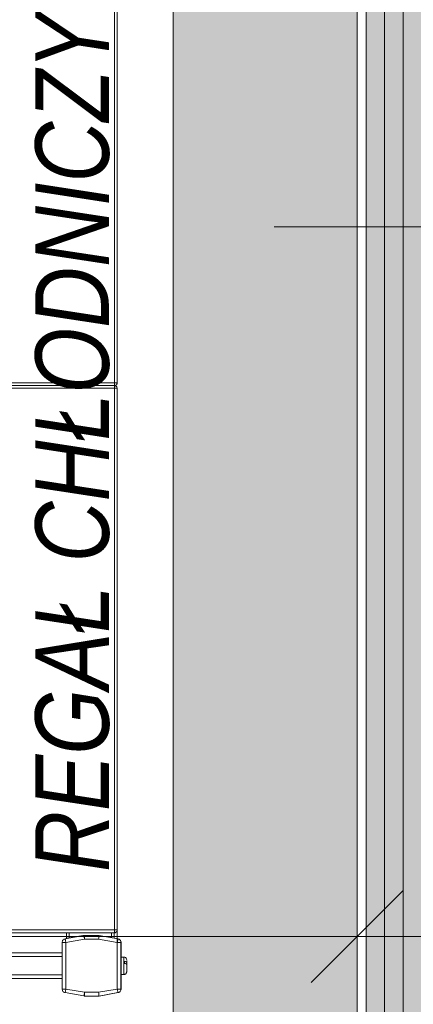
# Model space of a CAD drawing. Header units: millimetres. Extents: x -19278 to 18011, y -32369 to 41467.
# Tile 51 of 64: x -3540 to -3326, y 3573 to 4108. Entities that reach past the tile are written whole.
import ezdxf
from ezdxf.xclip import XClip

# ---------------------------------------------------------------- set-up
doc = ezdxf.new("R2010")
doc.units = ezdxf.units.MM
doc.header["$MEASUREMENT"] = 0
doc.header["$XCLIPFRAME"] = 0
doc.layers.add('2D - Rysunki i Obrazki', color=7, linetype='Continuous')
doc.layers.add('PT.A.01_1_Ściany wewnętrzne', color=7, linetype='Continuous')
for name, color, linetype, lineweight, true_color in [('PT.A.01_1_0_Nr_pióra__70_Nr_pióra__3', 7, 'Continuous', 18, 0x00bfbf), ('PT.A.01_1_Wymiarowanie_Nr_pióra__133_Nr_pióra__12', 7, 'Continuous', 18, 0xb0b000), ('PT.A.01_1_Ściany wewnętrzne_Nr_pióra__70_Nr_pióra__3', 7, 'Continuous', 18, 0x00bfbf)]:
    doc.layers.add(name, color=color, linetype=linetype, lineweight=lineweight, true_color=true_color)
for name, color, linetype, lineweight in [('PT.A.01_1_Wnętrze - umeblowanie_Nr_pióra__101_Nr_pióra__252', 252, 'Continuous', 18), ('PT.A.01_1_Wnętrze - umeblowanie_Nr_pióra__1_Nr_pióra__7', 7, 'Continuous', 18), ('PT.A.01_1_Wnętrze - umeblowanie_Nr_pióra__201_Nr_pióra__7', 7, 'Continuous', 18), ('PT.A.01_1_Ściany wewnętrzne_Nr_pióra__1_Nr_pióra__7', 7, 'Continuous', 18), ('PT.A.01_1_Ściany wewnętrzne_Nr_pióra__41_Nr_pióra__7', 7, 'Continuous', 18)]:
    doc.layers.add(name, color=color, linetype=linetype, lineweight=lineweight)
doc.styles.add('GENERATED_STYLE_6', font='txt')

# ---------------------------------------------------------------- blocks, each defined once
blk = doc.blocks.new('Rysunek_1_1', base_point=(2114.36, 3072.6))
at = {"layer": 'PT.A.01_1_Wnętrze - umeblowanie_Nr_pióra__101_Nr_pióra__252', "linetype": 'Continuous'}
blk.add_hatch(color=256, dxfattribs=at).paths.add_polyline_path([(-3456.37, 3145.51), (-3356.37, 3045.51), (-3356.37, 4645.51), (-3456.37, 4545.51)])
at = {"layer": 'PT.A.01_1_Ściany wewnętrzne', "linetype": 'Continuous', "lineweight": 0, "true_color": 0xffffff}
for points in [[(-3351.37, 4662.18), (-3351.37, 3029.51), (-3341.37, 3029.51), (-3341.37, 4662.18)], [(-3341.37, 4662.18), (-3341.37, 3029.51), (-3331.37, 3029.51), (-3331.37, 4662.18)], [(-3271.37, 3029.51), (-3271.37, 4662.18), (-3331.37, 4662.18), (-3331.37, 3029.51)]]:
    blk.add_hatch(color=7, dxfattribs=at).paths.add_polyline_path(points)
at = {"layer": 'PT.A.01_1_0_Nr_pióra__70_Nr_pióra__3', "linetype": 'Continuous'}
for p, q in [((-3401.37, 3995.28), (-3351.37, 3995.28)), ((-3351.37, 3995.28), (-2851.37, 3995.28))]:
    blk.add_line(p, q, dxfattribs=at)
at = {"layer": 'PT.A.01_1_Wnętrze - umeblowanie_Nr_pióra__201_Nr_pióra__7', "linetype": 'Continuous'}
for p, q in [((-3488.25, 4204.6), (-3488.25, 3910.6)), ((-3488.25, 4204.6), (-3488.25, 3910.6)), ((-3486.75, 4204.6), (-3486.75, 3910.6)), ((-3486.75, 4204.6), (-3486.75, 3910.6)), ((-3488.25, 3910.6), (-3880.25, 3910.6)), ((-3488.25, 3910.6), (-3880.25, 3910.6)), ((-3880.25, 3909.1), (-3488.25, 3909.1)), ((-3880.25, 3909.1), (-3488.25, 3909.1)), ((-3880.25, 3907.6), (-3488.25, 3907.6)), ((-3880.25, 3907.6), (-3488.25, 3907.6)), ((-3488.25, 3910.6), (-3488.25, 3909.1)), ((-3488.25, 3910.6), (-3487.19, 3910.6)), ((-3488.25, 3910.6), (-3488.25, 3909.1)), ((-3488.25, 3910.6), (-3487.19, 3910.6)), ((-3488.25, 3909.1), (-3488.25, 3907.6)), ((-3488.25, 3909.1), (-3488.25, 3907.6)), ((-3488.25, 3907.6), (-3488.25, 3613.6)), ((-3487.19, 3907.6), (-3488.25, 3907.6)), ((-3488.25, 3907.6), (-3488.25, 3613.6)), ((-3487.19, 3907.6), (-3488.25, 3907.6)), ((-3487.19, 3910.6), (-3486.75, 3910.6)), ((-3487.19, 3910.6), (-3486.75, 3910.6)), ((-3486.75, 3907.6), (-3487.19, 3907.6)), ((-3486.75, 3907.6), (-3487.19, 3907.6)), ((-3486.75, 3907.6), (-3486.75, 3613.6)), ((-3486.75, 3907.6), (-3486.75, 3613.6)), ((-3486.69, 3581.57), (-3486.69, 3884.43)), ((-3486.69, 3581.57), (-3486.69, 3884.43)), ((-3488.25, 3613.6), (-3880.25, 3613.6)), ((-3488.25, 3613.6), (-3880.25, 3613.6)), ((-3488.25, 3613.6), (-3488.25, 3612.1)), ((-3488.25, 3613.6), (-3487.19, 3613.6)), ((-3488.25, 3613.6), (-3488.25, 3612.1)), ((-3488.25, 3613.6), (-3487.19, 3613.6)), ((-3487.19, 3613.6), (-3486.75, 3613.6)), ((-3487.19, 3613.6), (-3486.75, 3613.6)), ((-3488.25, 3612.1), (-3880.25, 3612.1)), ((-3488.25, 3612.1), (-3880.25, 3612.1)), ((-3515.04, 3608.78), (-3504.86, 3610.57)), ((-3515.04, 3608.78), (-3504.86, 3610.57)), ((-3514.69, 3606.81), (-3504.51, 3608.6)), ((-3514.69, 3606.81), (-3504.51, 3608.6)), ((-3514.35, 3612.1), (-3514.35, 3609.02)), ((-3514.35, 3612.1), (-3514.35, 3609.02)), ((-3512.85, 3612.1), (-3512.85, 3609.28)), ((-3512.85, 3612.1), (-3512.85, 3609.28)), ((-3505.35, 3610.6), (-3512.85, 3609.28)), ((-3505.35, 3610.6), (-3512.85, 3609.28)), ((-3504.6, 3610.6), (-3505.35, 3610.6)), ((-3504.6, 3610.6), (-3505.35, 3610.6)), ((-3504.62, 3610.6), (-3504.6, 3610.6)), ((-3504.62, 3610.6), (-3504.6, 3610.6)), ((-3504.6, 3610.6), (-3504.51, 3610.6)), ((-3504.6, 3610.6), (-3504.51, 3610.6)), ((-3504.51, 3610.6), (-3496.69, 3610.6)), ((-3504.51, 3608.6), (-3504.51, 3610.6)), ((-3504.51, 3610.6), (-3496.69, 3610.6)), ((-3504.51, 3608.6), (-3504.51, 3610.6)), ((-3504.51, 3608.6), (-3496.86, 3608.6)), ((-3504.51, 3608.6), (-3496.86, 3608.6)), ((-3496.86, 3608.6), (-3486.69, 3606.81)), ((-3496.86, 3608.6), (-3486.69, 3606.81)), ((-3496.69, 3610.6), (-3486.34, 3608.78)), ((-3496.69, 3610.6), (-3496.6, 3610.6)), ((-3496.69, 3610.6), (-3486.34, 3608.78)), ((-3496.69, 3610.6), (-3496.6, 3610.6)), ((-3496.6, 3610.6), (-3486.25, 3608.78)), ((-3496.6, 3610.6), (-3486.25, 3608.78)), ((-3489.85, 3612.1), (-3489.85, 3609.41)), ((-3489.85, 3612.1), (-3489.85, 3609.41)), ((-3488.35, 3612.1), (-3488.35, 3609.15)), ((-3488.35, 3612.1), (-3488.35, 3609.15)), ((-3516.69, 3606.81), (-3514.69, 3606.81)), ((-3516.69, 3581.57), (-3516.69, 3606.81)), ((-3516.69, 3606.81), (-3514.69, 3606.81)), ((-3516.69, 3581.57), (-3516.69, 3606.81)), ((-3514.69, 3581.57), (-3514.69, 3606.81)), ((-3514.69, 3581.57), (-3514.69, 3606.81)), ((-3486.69, 3606.81), (-3486.69, 3581.57)), ((-3486.69, 3606.81), (-3484.69, 3606.81)), ((-3486.69, 3606.81), (-3486.69, 3581.57)), ((-3486.69, 3606.81), (-3484.69, 3606.81)), ((-3484.69, 3606.81), (-3484.69, 3581.57)), ((-3484.69, 3606.81), (-3484.69, 3581.57)), ((-3484.6, 3606.81), (-3484.6, 3581.57)), ((-3484.6, 3606.81), (-3484.6, 3581.57)), ((-3516.69, 3601.19), (-3854.6, 3601.19)), ((-3516.69, 3601.19), (-3854.6, 3601.19)), ((-3516.69, 3599.19), (-3854.6, 3599.19)), ((-3516.69, 3599.19), (-3854.6, 3599.19)), ((-3484.6, 3598.94), (-3483.1, 3598.94)), ((-3484.6, 3598.94), (-3483.1, 3598.94)), ((-3483.1, 3598.94), (-3483.1, 3589.44)), ((-3483.1, 3598.94), (-3483.1, 3589.44)), ((-3482.8, 3596.53), (-3482.8, 3595.42)), ((-3482.8, 3596.53), (-3482.8, 3595.42)), ((-3481.6, 3595.03), (-3481.6, 3595.96)), ((-3481.6, 3595.03), (-3481.6, 3595.96)), ((-3516.69, 3589.19), (-3854.6, 3589.19)), ((-3516.69, 3589.19), (-3854.6, 3589.19)), ((-3516.69, 3587.19), (-3854.6, 3587.19)), ((-3516.69, 3587.19), (-3854.6, 3587.19)), ((-3483.1, 3589.44), (-3484.6, 3589.44)), ((-3483.1, 3589.44), (-3484.6, 3589.44)), ((-3514.69, 3581.57), (-3516.69, 3581.57)), ((-3514.69, 3581.57), (-3516.69, 3581.57)), ((-3504.51, 3579.77), (-3514.69, 3581.57)), ((-3504.51, 3579.77), (-3514.69, 3581.57)), ((-3486.69, 3581.57), (-3496.86, 3579.77)), ((-3486.69, 3581.57), (-3496.86, 3579.77)), ((-3484.69, 3581.57), (-3486.69, 3581.57)), ((-3484.69, 3581.57), (-3486.69, 3581.57)), ((-3504.86, 3577.8), (-3515.04, 3579.6)), ((-3504.86, 3577.8), (-3515.04, 3579.6)), ((-3504.6, 3577.77), (-3504.62, 3577.78)), ((-3504.6, 3577.77), (-3504.62, 3577.78)), ((-3496.6, 3577.77), (-3504.6, 3577.77)), ((-3496.6, 3577.77), (-3504.6, 3577.77)), ((-3496.86, 3579.77), (-3504.51, 3579.77)), ((-3504.51, 3577.77), (-3504.51, 3579.77)), ((-3496.86, 3579.77), (-3504.51, 3579.77)), ((-3504.51, 3577.77), (-3504.51, 3579.77)), ((-3496.69, 3577.77), (-3504.51, 3577.77)), ((-3496.69, 3577.77), (-3504.51, 3577.77)), ((-3486.34, 3579.6), (-3496.69, 3577.77)), ((-3486.34, 3579.6), (-3496.69, 3577.77)), ((-3486.25, 3579.6), (-3496.6, 3577.77)), ((-3486.25, 3579.6), (-3496.6, 3577.77))]:
    blk.add_line(p, q, dxfattribs=at)
at = {"layer": 'PT.A.01_1_Wnętrze - umeblowanie_Nr_pióra__201_Nr_pióra__7', "linetype": 'Continuous', "flags": 128}
for points in [[(-3514.69, 3606.81), (-3514.76, 3607.19), (-3514.82, 3607.56), (-3514.88, 3607.9), (-3514.93, 3608.2), (-3514.98, 3608.45), (-3515.01, 3608.63), (-3515.04, 3608.78)], [(-3514.69, 3606.81), (-3514.76, 3607.19), (-3514.82, 3607.56), (-3514.88, 3607.9), (-3514.93, 3608.2), (-3514.98, 3608.45), (-3515.01, 3608.63), (-3515.04, 3608.78)], [(-3512.85, 3609.28), (-3513.14, 3609.23), (-3513.43, 3609.18), (-3513.69, 3609.13), (-3513.91, 3609.09), (-3514.1, 3609.06), (-3514.24, 3609.04), (-3514.35, 3609.02)], [(-3512.85, 3609.28), (-3513.14, 3609.23), (-3513.43, 3609.18), (-3513.69, 3609.13), (-3513.91, 3609.09), (-3514.1, 3609.06), (-3514.24, 3609.04), (-3514.35, 3609.02)], [(-3504.85, 3610.54), (-3504.84, 3610.42), (-3504.8, 3610.24), (-3504.76, 3610), (-3504.71, 3609.7), (-3504.65, 3609.36), (-3504.58, 3608.99), (-3504.51, 3608.6)], [(-3504.85, 3610.54), (-3504.84, 3610.42), (-3504.8, 3610.24), (-3504.76, 3610), (-3504.71, 3609.7), (-3504.65, 3609.36), (-3504.58, 3608.99), (-3504.51, 3608.6)], [(-3496.86, 3608.6), (-3496.83, 3608.99), (-3496.8, 3609.37), (-3496.77, 3609.72), (-3496.74, 3610.02), (-3496.72, 3610.27), (-3496.7, 3610.45), (-3496.69, 3610.6)], [(-3496.86, 3608.6), (-3496.83, 3608.99), (-3496.8, 3609.37), (-3496.77, 3609.72), (-3496.74, 3610.02), (-3496.72, 3610.27), (-3496.7, 3610.45), (-3496.69, 3610.6)], [(-3486.35, 3608.74), (-3486.37, 3608.63), (-3486.4, 3608.45), (-3486.44, 3608.2), (-3486.5, 3607.9), (-3486.56, 3607.56), (-3486.62, 3607.19), (-3486.69, 3606.81)], [(-3486.35, 3608.74), (-3486.37, 3608.63), (-3486.4, 3608.45), (-3486.44, 3608.2), (-3486.5, 3607.9), (-3486.56, 3607.56), (-3486.62, 3607.19), (-3486.69, 3606.81)], [(-3481.6, 3596.99), (-3481.6, 3596.76), (-3481.6, 3595.96)], [(-3481.6, 3596.99), (-3481.6, 3596.76), (-3481.6, 3595.96)], [(-3481.6, 3595.96), (-3481.69, 3596.16), (-3481.94, 3596.33), (-3482.32, 3596.46), (-3482.8, 3596.53)], [(-3481.6, 3595.96), (-3481.69, 3596.16), (-3481.94, 3596.33), (-3482.32, 3596.46), (-3482.8, 3596.53)], [(-3482.8, 3595.42), (-3482.33, 3595.35), (-3481.95, 3595.23), (-3481.7, 3595.06), (-3481.6, 3594.85)], [(-3482.8, 3595.42), (-3482.33, 3595.35), (-3481.95, 3595.23), (-3481.7, 3595.06), (-3481.6, 3594.85)], [(-3481.6, 3594.85), (-3481.6, 3593.77), (-3481.6, 3592.67), (-3481.6, 3591.76), (-3481.6, 3591.18), (-3481.6, 3590.94), (-3481.6, 3590.97)], [(-3481.6, 3594.85), (-3481.6, 3593.77), (-3481.6, 3592.67), (-3481.6, 3591.76), (-3481.6, 3591.18), (-3481.6, 3590.94), (-3481.6, 3590.97)], [(-3515.03, 3579.63), (-3515.01, 3579.75), (-3514.98, 3579.93), (-3514.93, 3580.17), (-3514.88, 3580.47), (-3514.82, 3580.81), (-3514.76, 3581.18), (-3514.69, 3581.57)], [(-3515.03, 3579.63), (-3515.01, 3579.75), (-3514.98, 3579.93), (-3514.93, 3580.17), (-3514.88, 3580.47), (-3514.82, 3580.81), (-3514.76, 3581.18), (-3514.69, 3581.57)], [(-3486.69, 3581.57), (-3486.62, 3581.18), (-3486.56, 3580.81), (-3486.5, 3580.47), (-3486.44, 3580.17), (-3486.4, 3579.93), (-3486.37, 3579.75), (-3486.34, 3579.6)], [(-3486.69, 3581.57), (-3486.62, 3581.18), (-3486.56, 3580.81), (-3486.5, 3580.47), (-3486.44, 3580.17), (-3486.4, 3579.93), (-3486.37, 3579.75), (-3486.34, 3579.6)], [(-3504.51, 3579.77), (-3504.58, 3579.39), (-3504.65, 3579.02), (-3504.71, 3578.68), (-3504.76, 3578.38), (-3504.8, 3578.13), (-3504.84, 3577.95), (-3504.86, 3577.8)], [(-3504.51, 3579.77), (-3504.58, 3579.39), (-3504.65, 3579.02), (-3504.71, 3578.68), (-3504.76, 3578.38), (-3504.8, 3578.13), (-3504.84, 3577.95), (-3504.86, 3577.8)], [(-3496.69, 3577.77), (-3496.7, 3577.89), (-3496.71, 3578.04), (-3496.73, 3578.24), (-3496.75, 3578.49), (-3496.78, 3578.77), (-3496.8, 3579.09), (-3496.83, 3579.43), (-3496.86, 3579.77)], [(-3496.69, 3577.77), (-3496.7, 3577.89), (-3496.71, 3578.04), (-3496.73, 3578.24), (-3496.75, 3578.49), (-3496.78, 3578.77), (-3496.8, 3579.09), (-3496.83, 3579.43), (-3496.86, 3579.77)]]:
    blk.add_lwpolyline(points, dxfattribs=at)
at = {"layer": 'PT.A.01_1_Wnętrze - umeblowanie_Nr_pióra__201_Nr_pióra__7', "linetype": 'Continuous'}
for centre, radius, start, end in [((-3488.25, 3910.6), 1.5, 270, 0), ((-3488.25, 3910.6), 1.5, 270, 0), ((-3488.25, 3907.6), 1.5, 0, 90), ((-3488.25, 3907.6), 1.5, 0, 90), ((-3488.25, 3613.6), 1.5, 270, 0), ((-3488.25, 3613.6), 1.5, 270, 0), ((-3514.69, 3606.81), 2, 100, 180), ((-3514.69, 3606.81), 2, 100, 180), ((-3504.51, 3608.6), 2, 90, 100), ((-3504.51, 3608.6), 2, 90, 100), ((-3486.69, 3606.81), 2, 0, 80), ((-3486.69, 3606.81), 2, 0, 80), ((-3486.6, 3606.81), 2, 0, 80), ((-3486.6, 3606.81), 2, 0, 80), ((-3483.1, 3597.44), 1.5, 0, 90), ((-3483.1, 3597.44), 1.5, 0, 90), ((-3483.1, 3590.94), 1.5, 270, 0), ((-3483.1, 3590.94), 1.5, 270, 0), ((-3514.69, 3581.57), 2, 180, 260), ((-3514.69, 3581.57), 2, 180, 260), ((-3486.69, 3581.57), 2, 280, 360), ((-3486.69, 3581.57), 2, 280, 360), ((-3486.6, 3581.57), 2, 280, 360), ((-3486.6, 3581.57), 2, 280, 360), ((-3504.51, 3579.77), 2, 260, 270), ((-3504.51, 3579.77), 2, 260, 270)]:
    blk.add_arc(centre, radius, start, end, dxfattribs=at)
at = {"layer": 'PT.A.01_1_Wymiarowanie_Nr_pióra__133_Nr_pióra__12', "linetype": 'Continuous'}
for p, q in [((-3356.37, 3656.92), (-3356.37, 3563.17)), ((-3381.37, 3585.04), (-3331.37, 3635.04)), ((-3356.37, 3610.04), (-4556.37, 3610.04)), ((-3318.87, 3610.04), (-3356.37, 3610.04))]:
    blk.add_line(p, q, dxfattribs=at)
at = {"layer": 'PT.A.01_1_Ściany wewnętrzne_Nr_pióra__1_Nr_pióra__7', "linetype": 'Continuous'}
blk.add_line((-3341.37, 4662.18), (-3341.37, 3029.51), dxfattribs=at)
at = {"layer": 'PT.A.01_1_Ściany wewnętrzne_Nr_pióra__1_Nr_pióra__7', "linetype": 'Continuous', "flags": 128}
blk.add_lwpolyline([(-3351.37, 4662.18), (-3351.37, 3029.51)], dxfattribs=at)
at = {"layer": 'PT.A.01_1_Ściany wewnętrzne_Nr_pióra__41_Nr_pióra__7', "linetype": 'Continuous'}
blk.add_line((-3331.37, 4662.18), (-3331.37, 3029.51), dxfattribs=at)
at = {"layer": 'PT.A.01_1_Ściany wewnętrzne_Nr_pióra__70_Nr_pióra__3', "linetype": 'Continuous', "flags": 128}
for points in [[(-4506.37, 3631.03), (-4556.37, 3631.03), (-4556.37, 3045.51), (-3356.37, 3045.51), (-3356.37, 4645.51), (-4556.37, 4645.51), (-4556.37, 4545.51), (-4556.37, 4331.03), (-4506.37, 4331.03)], [(-4506.37, 4331.03), (-4456.37, 4331.03), (-4456.37, 4545.51), (-3456.37, 4545.51), (-3456.37, 3145.51), (-4456.37, 3145.51), (-4456.37, 3631.03), (-4506.37, 3631.03)]]:
    blk.add_lwpolyline(points, dxfattribs=at)
at = {"layer": 'PT.A.01_1_Wnętrze - umeblowanie_Nr_pióra__1_Nr_pióra__7', "linetype": 'Continuous', "insert": (-3531.29, 4052.39), "char_height": 40, "attachment_point": 2, "rotation": 90, "style": 'GENERATED_STYLE_6'}
blk.add_mtext('\\A1;{\\fArial Narrow|b0|i1|c238|p34;REGAŁ CHŁODNICZY MAGAZYNOWY}', dxfattribs=at)

msp = doc.modelspace()

# ---------------------------------------------------------------- block references
at = {"layer": '2D - Rysunki i Obrazki', "color": 151, "linetype": 'Continuous', "lineweight": 13, "true_color": 0x80c2ff}
ref = msp.add_blockref('Rysunek_1_1', (2114.36, 3072.6), dxfattribs=at)
XClip(ref).set_block_clipping_path([(-11177.5234049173, -36557.2258517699), (29952.3944637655, -28108.1790241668), (15406.2423630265, 42702.4169420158), (-25723.6755056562, 34253.3701144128)])

doc.saveas('drawing.dxf')
